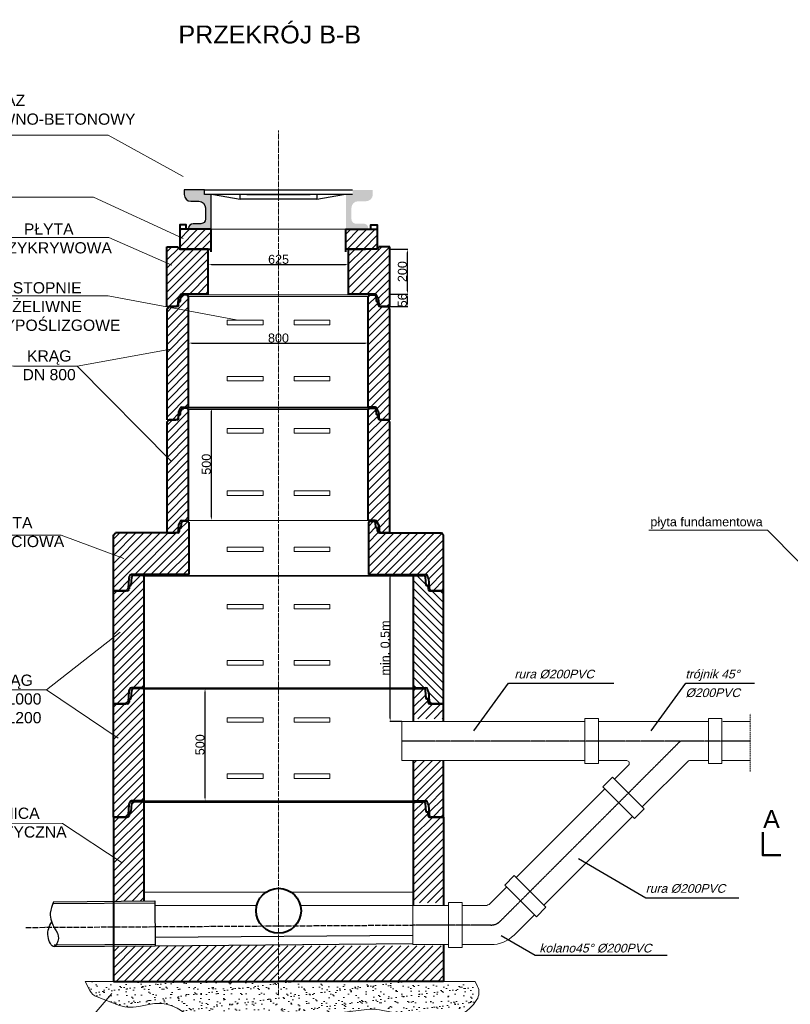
# Model space of a CAD drawing. Header units: millimetres. Extents: x 2899 to 19905, y -19 to 6657.
# Tile 4 of 6: x 5276 to 8707, y 2202 to 6586. Entities that reach past the tile are written whole.
import ezdxf

# ---------------------------------------------------------------- set-up
doc = ezdxf.new("R2010")
doc.units = ezdxf.units.MM
for name, pattern in [('ACAD_ISO04W100', [30.5, 24, -3, 0.5, -3]), ('CENTER1', [1.125, 0.75, -0.125, 0.125, -0.125]), ('HIDDEN', [9.525, 6.35, -3.175])]:
    doc.linetypes.add(name, pattern=pattern)
for name, color, linetype in [('kresk', 7, 'Continuous'), ('studnia', 3, 'Continuous'), ('sym', 7, 'ACAD_ISO04W100')]:
    doc.layers.add(name, color=color, linetype=linetype)
for name, color, linetype, lineweight in [('odnośniki', 7, 'Continuous', 15), ('opisy', 7, 'Continuous', 20), ('Osie', 222, 'ACAD_ISO04W100', 20), ('Przekrój', 1, 'Continuous', 40), ('Ramka', 4, 'Continuous', 13), ('Rysunek', 7, 'Continuous', 5), ('Stopnie', 22, 'Continuous', 13), ('Szrafowanie', 251, 'Continuous', 9), ('Widok', 8, 'Continuous', 20), ('Wymiarowanie', 84, 'Continuous', 13)]:
    doc.layers.add(name, color=color, linetype=linetype, lineweight=lineweight)
doc.styles.add('arial', font='arial.ttf')
doc.styles.add('GOST', font='arial.ttf', dxfattribs={"oblique": 15})
doc.styles.get("Standard").update_dxf_attribs({"font": 'arial.ttf'})
doc.dimstyles.new('ISO-25', dxfattribs={"dimtxt": 40, "dimasz": 14, "dimexe": 1.25, "dimexo": 0.625, "dimgap": 2, "dimtad": 1, "dimtxsty": 'arial', "dimcen": 2.5, "dimadec": 0, "dimazin": 0, "dimtfac": 1, "dimtmove": 0, "dimatfit": 3, "dimfxl": 0, "dimarcsym": 0})
doc.dimstyles.get("Standard").update_dxf_attribs({"dimtxt": 0.18, "dimasz": 0.18, "dimexe": 0.18, "dimexo": 0.0625, "dimgap": 0.09, "dimtad": 0, "dimtih": 1, "dimtoh": 1, "dimdec": 4, "dimzin": 0, "dimdsep": 46, "dimtxsty": 'Standard', "dimcen": 0.09, "dimadec": 0, "dimazin": 0, "dimtfac": 1, "dimtdec": 4, "dimtofl": 0, "dimtmove": 0, "dimatfit": 3, "dimfxl": 0, "dimtolj": 1, "dimtzin": 0, "dimarcsym": 0})
pattern_1 = [(45, (-116803.777, -7192.924), (-17.960512, 17.960512), [])]
pattern_2 = [(45, (-120020.768, -11756.494), (-17.960512, 17.960512), [])]

# ---------------------------------------------------------------- blocks, each defined once
blk = doc.blocks.new('*D12')
at = {"layer": 'Defpoints', "color": 0, "transparency": 16777216}
for p in [(6115.4, 5564.4), (6740.4, 5564.4), (6740.4, 5496.2)]:
    blk.add_point(p, dxfattribs=at)
at = {"layer": 'Wymiarowanie', "color": 0, "lineweight": -2, "transparency": 16777216}
for p, q in [((6115.4, 5563.8), (6115.4, 5494.9)), ((6740.4, 5563.8), (6740.4, 5494.9)), ((6129.4, 5496.2), (6726.4, 5496.2))]:
    blk.add_line(p, q, dxfattribs=at)
at = {"layer": 'Wymiarowanie', "color": 0, "transparency": 16777216}
for points in [[(6129.4, 5498.5), (6129.4, 5493.9), (6115.4, 5496.2)], [(6726.4, 5498.5), (6726.4, 5493.9), (6740.4, 5496.2)]]:
    blk.add_solid(points, dxfattribs=at)
at = {"layer": 'Wymiarowanie', "color": 0, "transparency": 16777216, "insert": (6428.4, 5518.6), "char_height": 40, "attachment_point": 5, "style": 'arial'}
blk.add_mtext('625', dxfattribs=at)
blk = doc.blocks.new('*D13')
at = {"layer": 'Defpoints', "color": 0, "transparency": 16777216}
for p in [(6923.3, 5364.4), (7002.1, 5364.4), (6923.3, 5308.4)]:
    blk.add_point(p, dxfattribs=at)
at = {"layer": 'Wymiarowanie', "color": 0, "lineweight": -2, "transparency": 16777216}
for p, q in [((6923.9, 5364.4), (7003.4, 5364.4)), ((7002.1, 5322.4), (7002.1, 5350.4)), ((6923.9, 5308.4), (7003.4, 5308.4))]:
    blk.add_line(p, q, dxfattribs=at)
at = {"layer": 'Wymiarowanie', "color": 0, "transparency": 16777216}
for points in [[(6999.8, 5350.4), (7004.5, 5350.4), (7002.1, 5364.4)], [(6999.8, 5322.4), (7004.5, 5322.4), (7002.1, 5308.4)]]:
    blk.add_solid(points, dxfattribs=at)
at = {"layer": 'Wymiarowanie', "color": 0, "transparency": 16777216, "insert": (6979.7, 5336.4), "char_height": 40, "attachment_point": 5, "rotation": 90, "style": 'arial'}
blk.add_mtext('56', dxfattribs=at)
blk = doc.blocks.new('*D14')
at = {"layer": 'Defpoints', "color": 0, "transparency": 16777216}
for p in [(6923.3, 5563.8), (7002.1, 5563.8), (6923.3, 5364.4)]:
    blk.add_point(p, dxfattribs=at)
at = {"layer": 'Wymiarowanie', "color": 0, "lineweight": -2, "transparency": 16777216}
for p, q in [((6923.9, 5563.8), (7003.4, 5563.8)), ((7002.1, 5378.4), (7002.1, 5549.8)), ((6923.9, 5364.4), (7003.4, 5364.4))]:
    blk.add_line(p, q, dxfattribs=at)
at = {"layer": 'Wymiarowanie', "color": 0, "transparency": 16777216}
for points in [[(6999.8, 5549.8), (7004.5, 5549.8), (7002.1, 5563.8)], [(6999.8, 5378.4), (7004.5, 5378.4), (7002.1, 5364.4)]]:
    blk.add_solid(points, dxfattribs=at)
at = {"layer": 'Wymiarowanie', "color": 0, "transparency": 16777216, "insert": (6979.7, 5464.1), "char_height": 40, "attachment_point": 5, "rotation": 90, "style": 'arial'}
blk.add_mtext('200', dxfattribs=at)
blk = doc.blocks.new('A$C60866527')
at = {"layer": 'Szrafowanie'}
h = blk.add_hatch(dxfattribs=at)
h.set_pattern_fill('ANSI31', color=256, scale=8, style=0)
h.set_pattern_definition([(45, (-119582.268, -10324.494), (-17.960512, 17.960512), [])])
h.paths.add_polyline_path([(135, 568.8), (133.4, 568.8), (130.2, 572), (89.1, 572, 0.391731), (81.2, 564.6), (78.4, 528.6, -0.391731), (76, 526.4), (71.8, 526.4, 0.394639), (70.2, 524.9), (69.3, 511.5, -0.394639), (61.3, 504), (0, 504), (0, 0), (55.3, 0, 0.339227), (63, 5.9), (64.6, 12), (67.8, 53.9, -0.202057), (70.2, 59.7, 0.142323), (71.5, 64, -0.414214), (79.5, 72), (135, 72)])
h = blk.add_hatch(dxfattribs=at)
h.set_pattern_fill('ANSI31', color=256, scale=8, style=0)
h.set_pattern_definition([(135, (121052.267, -10324.494), (17.960512, 17.960512), [])])
h.paths.add_polyline_path([(1335, 568.8), (1336.6, 568.8), (1339.8, 572), (1380.9, 572, -0.391731), (1388.8, 564.6), (1391.6, 528.6, 0.391731), (1394, 526.4), (1398.2, 526.4, -0.394639), (1399.8, 524.9), (1400.7, 511.5, 0.394639), (1408.7, 504), (1470, 504), (1470, 0), (1414.7, 0, -0.339227), (1407, 5.9), (1405.4, 12), (1402.2, 53.9, 0.202057), (1399.8, 59.7, -0.142323), (1398.5, 64, 0.414214), (1390.5, 72), (1335, 72)])
at = {"layer": 'Przekrój'}
for p, q in [((130.2, 572), (89.1, 572)), ((133.4, 568.8), (130.2, 572)), ((1336.6, 568.8), (1339.8, 572)), ((1339.8, 572), (1380.9, 572)), ((71.8, 526.4), (76, 526.4)), ((78.4, 528.6), (81.2, 564.6)), ((135, 568.8), (133.4, 568.8)), ((135, 568.8), (135, 72)), ((1335, 568.8), (1335, 72)), ((1335, 568.8), (1336.6, 568.8)), ((1391.6, 528.6), (1388.8, 564.6)), ((1398.2, 526.4), (1394, 526.4)), ((0, 0), (0, 504)), ((61.3, 504), (0, 504)), ((70.2, 524.9), (69.3, 511.5)), ((1399.8, 524.9), (1400.7, 511.5)), ((1408.7, 504), (1470, 504)), ((1470, 0), (1470, 504)), ((67.8, 53.9), (64.6, 12)), ((135, 72), (79.5, 72)), ((1335, 72), (1390.5, 72)), ((1402.2, 53.9), (1405.4, 12)), ((64.6, 12), (63, 5.9)), ((1405.4, 12), (1407, 5.9)), ((0, 0), (55.3, 0)), ((1470, 0), (1414.7, 0))]:
    blk.add_line(p, q, dxfattribs=at)
for centre, radius, start, end in [((89.1, 564), 8, 90, 175.5672), ((1380.9, 564), 8, 4.4328, 90), ((71.8, 524.8), 1.6, 90, 176.1445), ((76, 528.8), 2.4, 270, 355.5672), ((1394, 528.8), 2.4, 184.4328, 270), ((1398.2, 524.8), 1.6, 3.8555, 90), ((61.3, 512), 8, 270, 356.1445), ((1408.7, 512), 8, 183.8555, 270), ((75.8, 53.9), 8, 134.3071, 180), ((63.4, 64), 8.08, 327.4884, 359.8888), ((79.5, 64), 8, 90, 180), ((1390.5, 64), 8, 0, 90), ((1406.6, 64), 8.08, 180.1112, 212.5116), ((1394.2, 53.9), 8, 0, 45.6929), ((55.3, 8), 8, 270, 344.9533), ((1414.7, 8), 8, 195.0467, 270)]:
    blk.add_arc(centre, radius, start, end, dxfattribs=at)
at = {"layer": 'Widok'}
for p, q in [((130.2, 572), (1339.8, 572)), ((135, 568.8), (1335, 568.8)), ((135, 72), (1335, 72))]:
    blk.add_line(p, q, dxfattribs=at)
blk = doc.blocks.new('A$C73A06447')
at = {"layer": 'Szrafowanie'}
h = blk.add_hatch(dxfattribs=at)
h.set_pattern_fill('ANSI31', color=256, scale=8, style=0)
h.set_pattern_definition(pattern_2)
h.paths.add_polyline_path([(96, 549.6), (94.4, 549.6), (88, 556), (68.9, 556, 0.393329), (61, 548.6), (59.5, 527.9, -0.393329), (57.9, 526.4), (54.2, 526.4, 0.372738), (52.6, 525), (51.6, 511.4, -0.393329), (43.7, 504), (9.6, 504), (1.6, 496), (0, 496), (0, 0), (39.7, 0, 0.340366), (47.4, 6), (49, 12), (50.7, 34.8, -0.249557), (54.2, 41.4, 0.247018), (57.7, 48, -0.414214), (65.7, 56), (96, 56)])
h = blk.add_hatch(dxfattribs=at)
h.set_pattern_fill('ANSI31', color=256, scale=8, style=0)
h.set_pattern_definition(pattern_2)
h.paths.add_polyline_path([(992, 496), (990.4, 496), (982.4, 504), (952.3, 504), (948.3, 504, -0.393329), (940.4, 511.4), (939.4, 525, 0.372738), (937.8, 526.4), (934.1, 526.4, -0.393329), (932.5, 527.9), (931, 548.6, 0.393329), (923.1, 556), (904, 556), (897.6, 549.6), (896, 549.6), (896, 56), (926.3, 56, -0.414214), (934.3, 48, 0.247018), (937.8, 41.4, -0.249557), (941.3, 34.8), (943, 12), (944.6, 6, 0.340366), (952.3, 0), (992, 0)])
at = {"layer": 'Przekrój'}
for p, q in [((54.2, 526.4), (57.9, 526.4)), ((59.5, 527.9), (61, 548.6)), ((88, 556), (68.4, 556)), ((94.4, 549.6), (88, 556)), ((94.4, 549.6), (96, 549.6)), ((96, 56), (96, 549.6)), ((897.6, 549.6), (896, 549.6)), ((896, 56), (896, 549.6)), ((897.6, 549.6), (904, 556)), ((904, 556), (923.6, 556)), ((932.5, 527.9), (931, 548.6)), ((937.8, 526.4), (934.1, 526.4)), ((0, 0), (0, 496)), ((1.6, 496), (0, 496)), ((1.6, 496), (9.6, 504)), ((43.7, 504), (9.6, 504)), ((51.6, 511.4), (52.6, 524.8)), ((940.4, 511.4), (939.4, 524.8)), ((948.3, 504), (982.4, 504)), ((990.4, 496), (982.4, 504)), ((990.4, 496), (992, 496)), ((992, 0), (992, 496)), ((65.7, 56), (96, 56)), ((926.3, 56), (896, 56)), ((49, 12), (47.4, 6)), ((50.7, 35.9), (49, 12)), ((941.3, 35.9), (943, 12)), ((943, 12), (944.6, 6)), ((0, 0), (39.7, 0)), ((992, 0), (952.3, 0))]:
    blk.add_line(p, q, dxfattribs=at)
for centre, radius, start, end in [((54.2, 524.8), 1.6, 90, 180), ((57.9, 528), 1.6, 270, 355.8846), ((68.9, 548), 8, 90, 175.8846), ((923.1, 548), 8, 4.1154, 90), ((934.1, 528), 1.6, 184.1154, 270), ((937.8, 524.8), 1.6, 0, 90), ((43.7, 512), 8, 270, 355.8846), ((948.3, 512), 8, 184.1154, 270), ((49.7, 48), 8, 304.4987, 0), ((65.7, 48), 8, 90, 180), ((926.3, 48), 8, 0, 90), ((942.3, 48), 8, 180, 235.5013), ((39.7, 8), 8, 270, 345.1872), ((58.7, 34.8), 8, 123.9505, 171.8059), ((933.3, 34.8), 8, 8.1941, 56.0495), ((952.3, 8), 8, 194.8128, 270)]:
    blk.add_arc(centre, radius, start, end, dxfattribs=at)
at = {"layer": 'Widok'}
for p, q in [((88, 556), (904, 556)), ((96, 549.6), (896, 549.6)), ((96, 56), (896, 56))]:
    blk.add_line(p, q, dxfattribs=at)
blk = doc.blocks.new('*D18')
at = {"layer": 'Defpoints', "color": 0, "transparency": 16777216}
for p in [(6129.2, 4856.4), (6129.2, 4856.4), (6129.2, 4356.4)]:
    blk.add_point(p, dxfattribs=at)
at = {"layer": 'Wymiarowanie', "color": 0, "lineweight": -2, "transparency": 16777216}
for p, q in [((6128.6, 4856.4), (6128, 4856.4)), ((6129.2, 4370.4), (6129.2, 4842.4)), ((6128.6, 4356.4), (6128, 4356.4))]:
    blk.add_line(p, q, dxfattribs=at)
at = {"layer": 'Wymiarowanie', "color": 0, "transparency": 16777216}
for points in [[(6126.9, 4842.4), (6131.6, 4842.4), (6129.2, 4856.4)], [(6126.9, 4370.4), (6131.6, 4370.4), (6129.2, 4356.4)]]:
    blk.add_solid(points, dxfattribs=at)
at = {"layer": 'Wymiarowanie', "color": 0, "transparency": 16777216, "insert": (6106.8, 4606.4), "char_height": 40, "attachment_point": 5, "rotation": 90, "style": 'arial'}
blk.add_mtext('500', dxfattribs=at)
blk = doc.blocks.new('*D19')
at = {"layer": 'Defpoints', "color": 0, "transparency": 16777216}
for p in [(6101.1, 3607.4), (6101.1, 3607.4), (6101.1, 3107.4)]:
    blk.add_point(p, dxfattribs=at)
at = {"layer": 'Wymiarowanie', "color": 0, "lineweight": -2, "transparency": 16777216}
for p, q in [((6100.5, 3607.4), (6099.8, 3607.4)), ((6101.1, 3121.4), (6101.1, 3593.4)), ((6100.5, 3107.4), (6099.8, 3107.4))]:
    blk.add_line(p, q, dxfattribs=at)
at = {"layer": 'Wymiarowanie', "color": 0, "transparency": 16777216}
for points in [[(6098.8, 3593.4), (6103.4, 3593.4), (6101.1, 3607.4)], [(6098.8, 3121.4), (6103.4, 3121.4), (6101.1, 3107.4)]]:
    blk.add_solid(points, dxfattribs=at)
at = {"layer": 'Wymiarowanie', "color": 0, "transparency": 16777216, "insert": (6078.7, 3357.4), "char_height": 40, "attachment_point": 5, "rotation": 90, "style": 'arial'}
blk.add_mtext('500', dxfattribs=at)
blk = doc.blocks.new('*D20')
at = {"layer": 'Defpoints', "color": 0, "transparency": 16777216}
for p in [(6027.9, 5145.7), (6827.9, 5145.7), (6827.9, 5145.7)]:
    blk.add_point(p, dxfattribs=at)
at = {"layer": 'Wymiarowanie', "color": 0, "lineweight": -2, "transparency": 16777216}
for p, q in [((6027.9, 5146.3), (6027.9, 5147)), ((6041.9, 5145.7), (6813.9, 5145.7)), ((6827.9, 5146.3), (6827.9, 5147))]:
    blk.add_line(p, q, dxfattribs=at)
at = {"layer": 'Wymiarowanie', "color": 0, "transparency": 16777216}
for points in [[(6041.9, 5148), (6041.9, 5143.4), (6027.9, 5145.7)], [(6813.9, 5148), (6813.9, 5143.4), (6827.9, 5145.7)]]:
    blk.add_solid(points, dxfattribs=at)
at = {"layer": 'Wymiarowanie', "color": 0, "transparency": 16777216, "insert": (6427.9, 5168.2), "char_height": 40, "attachment_point": 5, "style": 'arial'}
blk.add_mtext('800', dxfattribs=at)
blk = doc.blocks.new('*D33')
at = {"layer": 'Defpoints', "color": 0, "transparency": 16777216}
for p in [(6925.3, 4115.4), (6977.4, 4115.4), (6977.4, 3461.1)]:
    blk.add_point(p, dxfattribs=at)
at = {"layer": 'Wymiarowanie', "color": 0, "lineweight": -2, "transparency": 16777216}
for p, q in [((6976.8, 4115.4), (6924.1, 4115.4)), ((6925.3, 3475.1), (6925.3, 4101.4)), ((6976.8, 3461.1), (6924.1, 3461.1))]:
    blk.add_line(p, q, dxfattribs=at)
at = {"layer": 'Wymiarowanie', "color": 0, "transparency": 16777216}
for points in [[(6923, 4101.4), (6927.6, 4101.4), (6925.3, 4115.4)], [(6923, 3475.1), (6927.6, 3475.1), (6925.3, 3461.1)]]:
    blk.add_solid(points, dxfattribs=at)
at = {"layer": 'Wymiarowanie', "color": 0, "transparency": 16777216, "insert": (6902.9, 3788.2), "char_height": 40, "attachment_point": 5, "rotation": 90, "style": 'arial'}
blk.add_mtext('min. 0.5m', dxfattribs=at)

msp = doc.modelspace()

# ---------------------------------------------------------------- hatches: boundary and pattern name
at = {"layer": 'kresk'}
h = msp.add_hatch(color=0, dxfattribs=at)
h.paths.add_polyline_path([(6127.911, 5807.544), (6097.911, 5807.544), (6097.911, 5827.544), (6007.946, 5827.544), (6007.946, 5807.544, 0.41421356), (6037.946, 5777.544), (6072.911, 5777.544, -0.41421356), (6102.911, 5747.544), (6102.911, 5697.544, -0.41421356), (6082.911, 5677.544), (6047.911, 5677.544, 0.41421356), (6027.911, 5657.544), (6027.911, 5652.544), (6127.911, 5652.544)])
h.paths.add_polyline_path([(6847.876, 5807.544), (6847.876, 5827.544), (6757.911, 5827.544), (6757.911, 5807.544), (6727.911, 5807.544), (6727.911, 5652.544), (6827.911, 5652.544), (6827.911, 5657.544, 0.41421356), (6807.911, 5677.544), (6772.911, 5677.544, -0.41421356), (6752.911, 5697.544), (6752.911, 5747.544, -0.41421356), (6782.911, 5777.544), (6817.876, 5777.544, 0.41421356)])
at = {"layer": 'Ramka'}
h = msp.add_hatch(dxfattribs=at)
h.set_pattern_fill('AR-SAND', color=0, style=0)
h.set_pattern_definition([(37.5, (-7167.4, -547.92), (-1.60003, 48.94132), [0, -38.608, 0, -43.18, 0, -41.275]), (7.5, (-7167.4, -547.92), (44.95233, 71.6825), [0, -20.828, 0, -34.798, 0, -13.335]), (327.5, (-7198.644, -547.92), (79.09924, 0.14372), [0, -12.7, 0, -45.72, 0, -59.69]), (317.5, (-7198.644, -547.92), (76.35565, 22.29293), [0, -6.35, 0, -29.972, 0, -34.29])])
h.paths.add_polyline_path([(7314.567, 2281.52), (7303.773, 2303.403), (5567.882, 2303.403), (5587.658, 2263.532, 0.18866992), (5620.023, 2234.133), (5707.662, 2200.699, 0.140014), (5806.167, 2192.184), (5857.942, 2202.248, -0.19761045), (5992.194, 2175.284), (6037.533, 2145.032, 0.19897365), (6172.711, 2118.251), (6381.983, 2160.07, -0.07226719), (6433.673, 2162.809), (6560.425, 2151.2, 0.05324318), (6598.647, 2151.775), (6821.164, 2178.931, -0.07899769), (6877.653, 2176.883), (7077.085, 2137.722, 0.05745496), (7118.187, 2134.463), (7163.735, 2136.089, 0.24596293), (7308.817, 2218.776), (7311.257, 2222.579, 0.26298443)])
at = {"layer": 'Szrafowanie'}
h = msp.add_hatch(dxfattribs=at)
h.set_pattern_fill('ANSI31', color=256, scale=8, style=0)
h.set_pattern_definition(pattern_1)
h.paths.add_polyline_path([(6127.911, 5652.544), (6027.911, 5652.544), (5988.461, 5652.544), (5988.461, 5564.403), (6115.411, 5564.403), (6127.911, 5564.403)])
h = msp.add_hatch(dxfattribs=at)
h.set_pattern_fill('ANSI31', color=256, scale=8, style=0)
h.set_pattern_definition(pattern_1)
h.paths.add_polyline_path([(6867.36, 5652.544), (6727.911, 5652.544), (6727.911, 5564.403), (6867.36, 5564.403)])
h = msp.add_hatch(dxfattribs=at)
h.set_pattern_fill('ANSI31', color=256, scale=8, style=0)
h.set_pattern_definition(pattern_1)
h.paths.add_polyline_path([(6115.411, 5564.403), (5988.461, 5564.403), (5986.361, 5564.403), (5980.335, 5574.403), (5931.286, 5574.403), (5931.286, 5308.403), (5970.978, 5308.403, 0.34036562), (5978.712, 5314.358), (5980.31, 5320.403), (5981.941, 5343.174, -0.24955747), (5985.474, 5349.81, 0.24701793), (5988.942, 5356.403, -0.41421356), (5996.942, 5364.403), (6115.411, 5364.403)])
h = msp.add_hatch(dxfattribs=at)
h.set_pattern_fill('ANSI31', color=256, scale=8, style=0)
h.set_pattern_definition(pattern_1)
h.paths.add_polyline_path([(6923.286, 5574.403), (6875.486, 5574.403), (6869.836, 5565.028), (6867.36, 5565.028), (6867.36, 5564.403), (6740.411, 5564.403), (6740.411, 5364.403), (6857.629, 5364.403, -0.41421356), (6865.629, 5356.403, 0.24701793), (6869.098, 5349.81, -0.24955747), (6872.63, 5343.174), (6874.261, 5320.403), (6875.86, 5314.358, 0.34036562), (6883.594, 5308.403), (6914.311, 5308.403), (6923.286, 5308.403)])
h = msp.add_hatch(dxfattribs=at)
h.set_pattern_fill('ANSI31', color=256, scale=8, style=0)
h.set_pattern_definition(pattern_1)
h.paths.add_polyline_path([(6028.411, 4349.203), (6026.811, 4349.203), (6023.611, 4352.403), (6004.552, 4352.403, 0.39332913), (5996.573, 4344.977), (5995.084, 4324.289, -0.39332913), (5993.488, 4322.803), (5989.811, 4322.803, 0.37273767), (5988.227, 4321.432), (5987.248, 4307.829, -0.39332913), (5979.269, 4300.403), (5703.011, 4300.403), (5695.011, 4292.403), (5693.411, 4292.403), (5693.411, 4043.403), (5748.682, 4043.403, 0.33922704), (5756.408, 4049.327), (5758.041, 4055.403), (5761.233, 4097.353, -0.2020571), (5763.645, 4103.078, 0.14232292), (5764.911, 4107.403, -0.41421356), (5772.911, 4115.403), (5828.411, 4115.403), (6028.411, 4115.403)])
h = msp.add_hatch(dxfattribs=at)
h.set_pattern_fill('ANSI31', color=256, scale=8, style=0)
h.set_pattern_definition(pattern_1)
h.paths.add_polyline_path([(7163.411, 4292.403), (7161.811, 4292.403), (7153.811, 4300.403), (6877.552, 4300.403, -0.39332913), (6869.573, 4307.829), (6868.594, 4321.432, 0.37273767), (6867.011, 4322.803), (6863.333, 4322.803, -0.39332913), (6861.737, 4324.289), (6860.248, 4344.977, 0.39332913), (6852.269, 4352.403), (6833.211, 4352.403), (6830.011, 4349.203), (6828.411, 4349.203), (6828.411, 4115.403), (7068.911, 4115.403), (7083.911, 4115.403, -0.41421356), (7091.911, 4107.403, 0.14232292), (7093.176, 4103.078, -0.2020571), (7095.588, 4097.353), (7098.78, 4055.403), (7100.414, 4049.327, 0.33922704), (7108.139, 4043.403), (7163.411, 4043.403)])
h = msp.add_hatch(dxfattribs=at)
h.set_pattern_fill('ANSI31', color=256, scale=8, style=0)
h.set_pattern_definition([(45, (-113888.857, -7289.09), (-17.960512, 17.960512), [])])
h.paths.add_polyline_path([(5828.411, 3604.203), (5826.811, 3604.203), (5823.611, 3607.403), (5782.547, 3607.403, 0.39173057), (5774.571, 3600.022), (5771.78, 3564.018, -0.39173057), (5769.387, 3561.803), (5765.206, 3561.803, 0.39463923), (5763.61, 3560.311), (5762.704, 3546.865, -0.39463923), (5754.722, 3539.403), (5693.411, 3539.403), (5693.411, 3035.403), (5748.682, 3035.403, 0.33922704), (5756.408, 3041.327), (5758.041, 3047.403), (5761.233, 3089.353, -0.2020571), (5763.645, 3095.078, 0.14232292), (5764.911, 3099.403, -0.41421356), (5772.911, 3107.403), (5828.411, 3107.403)])
h = msp.add_hatch(dxfattribs=at)
h.set_pattern_fill('ANSI31', color=256, scale=8, style=0)
h.set_pattern_definition(pattern_1)
edge = h.paths.add_edge_path()
edge.add_line((7028.411, 3472.621), (7163.411, 3472.621))
edge.add_line((7163.411, 3472.621), (7163.411, 3539.403))
edge.add_line((7163.411, 3539.403), (7102.099, 3539.403))
edge.add_arc((7102.099, 3547.403), 8, 183.855453, 270, ccw=False)
edge.add_line((7094.117, 3546.865), (7093.211, 3560.311))
edge.add_arc((7091.615, 3560.203), 1.6, 3.855453, 90)
edge.add_line((7091.615, 3561.803), (7087.434, 3561.803))
edge.add_arc((7087.434, 3564.203), 2.4, 184.432812, 270, ccw=False)
edge.add_line((7085.041, 3564.018), (7082.25, 3600.022))
edge.add_arc((7074.274, 3599.403), 8, 4.432812, 90)
edge.add_line((7074.274, 3607.403), (7033.211, 3607.403))
edge.add_line((7033.211, 3607.403), (7030.011, 3604.203))
edge.add_line((7030.011, 3604.203), (7028.411, 3604.203))
edge.add_line((7028.411, 3604.203), (7028.411, 3472.621))
h = msp.add_hatch(dxfattribs=at)
h.set_pattern_fill('ANSI31', color=256, scale=8, style=0)
h.set_pattern_definition(pattern_1)
h.paths.add_polyline_path([(7095.496, 3090.563), (7095.588, 3089.353, 0.03798595)], flags=16)
h.paths.add_polyline_path([(7091.911, 3099.403, 0.00048734), (7091.911, 3099.419, 0.00048266)], flags=16)
edge = h.paths.add_edge_path()
edge.add_line((7163.411, 3286.621), (7028.411, 3286.621))
edge.add_line((7028.411, 3286.621), (7028.411, 3107.403))
edge.add_line((7028.411, 3107.403), (7083.911, 3107.403))
edge.add_arc((7083.911, 3099.403), 8, 0, 90, ccw=False)
edge.add_arc((7099.988, 3099.419), 8.078, 180.111153, 212.511567)
edge.add_arc((7087.588, 3089.353), 8, 360, 45.692869, ccw=False)
edge.add_line((7095.588, 3089.353), (7098.78, 3047.403))
edge.add_line((7098.78, 3047.403), (7100.414, 3041.327))
edge.add_arc((7108.139, 3043.403), 8, 195.046697, 270)
edge.add_line((7108.139, 3035.403), (7163.411, 3035.403))
edge.add_line((7163.411, 3035.403), (7163.411, 3286.621))
h = msp.add_hatch(dxfattribs=at)
h.set_pattern_fill('ANSI31', color=256, scale=8, style=0)
h.set_pattern_definition([(45, (-113888.857, -7192.924), (-17.960512, 17.960512), [])])
edge = h.paths.add_edge_path()
edge.add_line((6406.083, 2464.57), (5878.633, 2462.072))
edge.add_line((5878.633, 2462.072), (5693.411, 2460.528))
edge.add_line((5693.411, 2460.528), (5693.411, 2303.403))
edge.add_line((5693.411, 2303.403), (6428.411, 2303.403))
edge.add_line((6428.411, 2303.403), (6428.411, 2462.072))
edge.add_arc((6428.309, 2562.18), 100.109, 257.1721, 270.057938, ccw=False)
edge = h.paths.add_edge_path()
edge.add_line((5828.411, 2661.66), (5828.411, 3100.203))
edge.add_line((5828.411, 3100.203), (5826.811, 3100.203))
edge.add_line((5826.811, 3100.203), (5823.611, 3103.403))
edge.add_line((5823.611, 3103.403), (5782.547, 3103.403))
edge.add_arc((5782.547, 3095.403), 8, 90, 175.567188)
edge.add_line((5774.571, 3096.022), (5771.78, 3060.018))
edge.add_arc((5769.387, 3060.203), 2.4, 270, 355.567188, ccw=False)
edge.add_line((5769.387, 3057.803), (5765.206, 3057.803))
edge.add_arc((5765.206, 3056.203), 1.6, 90, 176.144547)
edge.add_line((5763.61, 3056.311), (5762.704, 3042.865))
edge.add_arc((5754.722, 3043.403), 8, 270, 356.144547, ccw=False)
edge.add_line((5754.722, 3035.403), (5693.411, 3035.403))
edge.add_line((5693.411, 3035.403), (5693.411, 2660.535))
edge.add_line((5693.411, 2660.535), (5828.411, 2661.66))
h = msp.add_hatch(dxfattribs=at)
h.set_pattern_fill('ANSI31', color=256, scale=8, style=0)
h.set_pattern_definition(pattern_1)
h.paths.add_polyline_path([(7095.496, 3090.563), (7095.588, 3089.353, 0.03798595)], flags=16)
h.paths.add_polyline_path([(7091.911, 3099.403, 0.00048734), (7091.911, 3099.419, 0.00048266)], flags=16)
h.paths.add_polyline_path([(7030.011, 3100.203), (7028.411, 3100.203), (7028.411, 2653.277), (7163.411, 2653.277), (7163.411, 3035.403), (7103.353, 3035.403), (7096.636, 3037.559), (7093.94, 3045.492), (7093.094, 3058.044), (7089.524, 3057.803), (7085.804, 3058.442), (7084.919, 3061.597), (7082.25, 3096.022), (7081.509, 3098.818), (7079.708, 3101.275), (7077.677, 3102.643), (7074.274, 3103.403), (7033.211, 3103.403)])
h = msp.add_hatch(dxfattribs=at)
h.set_pattern_fill('ANSI31', color=256, scale=8, style=0)
h.set_pattern_definition(pattern_1)
h.paths.add_polyline_path([(7163.411, 2462.072), (6428.411, 2462.072), (6428.411, 2303.403), (7163.411, 2303.403)])

# ---------------------------------------------------------------- linework, layer by layer
at = {"color": 4, "linetype": 'CENTER1'}
for p, q in [((8528.93, 3373.867), (6977.4, 3373.849)), ((7415.086, 2571.617), (8217.337, 3373.867)), ((7373.733, 2554.488), (7025.638, 2554.488))]:
    msp.add_line(p, q, dxfattribs=at)
msp.add_arc((7373.733, 2612.97), 58.482, 270, 315, dxfattribs=at)
at = {"layer": 'odnośniki'}
for points in [[(4785.693, 5892.793), (5124.289, 6071.151), (5670.084, 6071.151), (6004.313, 5887.358)], [(4785.693, 5617.651), (5191.108, 5796.009), (5604.882, 5796.009), (6004.313, 5612.216)], [(4772.452, 5518.405), (5096.22, 5615.381), (5672.778, 5615.381), (5953.058, 5492.256)], [(4663.407, 5227.407), (5092.942, 5356.895), (5669.5, 5356.895), (6239.275, 5248.861)], [(4745.582, 5137.723), (5248.478, 5042.61), (5532.138, 5042.61), (5948.141, 5119.488)], [(5532.138, 5042.61), (5951.968, 4618.998)], [(8076.463, 4312.513), (8606.085, 4312.513), (8878.998, 4037.405)], [(4779.671, 4175.784), (4953.902, 4290.718), (5460.223, 4290.718), (5740.144, 4186.171)], [(4800.438, 3843.179), (5054.183, 3602.474), (5395.604, 3602.474), (5723.712, 3859.216)], [(5395.604, 3602.474), (5714.021, 3386.249)], [(4741.821, 2624.411), (4913.358, 3007.618), (5466.631, 3007.254), (5732.285, 2831.436)], [(4737.145, 2178.547), (4977.258, 1903.712), (5389.89, 1903.441), (5686.546, 2249.419)]]:
    msp.add_lwpolyline(points, dxfattribs=at)
at = {"layer": 'Osie'}
msp.add_line((6428.411, 2241.669), (6428.411, 6092.732), dxfattribs=at)
at = {"layer": 'Przekrój'}
for p, q in [((5931.286, 5308.403), (5931.286, 5574.403)), ((5931.286, 5574.403), (5980.335, 5574.403)), ((5986.361, 5564.403), (5980.335, 5574.403)), ((6869.46, 5564.403), (6875.486, 5574.403)), ((6923.286, 5574.403), (6875.486, 5574.403)), ((6923.286, 5308.403), (6923.286, 5574.403)), ((6115.411, 5564.403), (5986.361, 5564.403)), ((6115.411, 5364.403), (6115.411, 5564.403)), ((6740.411, 5565.028), (6869.46, 5565.028)), ((6740.411, 5364.403), (6740.411, 5564.403)), ((6740.411, 5564.403), (6814.786, 5564.403)), ((6115.411, 5364.403), (5996.942, 5364.403)), ((6857.629, 5364.403), (6740.411, 5364.403)), ((5931.286, 5308.403), (5970.978, 5308.403)), ((5980.31, 5320.403), (5978.712, 5314.358)), ((5982.023, 5344.314), (5980.31, 5320.403)), ((6872.548, 5344.314), (6874.261, 5320.403)), ((6874.261, 5320.403), (6875.86, 5314.358)), ((6923.286, 5308.403), (6883.594, 5308.403)), ((5995.084, 4324.289), (5996.573, 4344.977)), ((5997.567, 4356.403), (6027.911, 4356.403)), ((6023.611, 4352.403), (6004.055, 4352.403)), ((6026.811, 4349.203), (6023.611, 4352.403)), ((6028.411, 4349.203), (6026.811, 4349.203)), ((6028.411, 4349.203), (6028.411, 4115.403)), ((6828.411, 4349.203), (6830.011, 4349.203)), ((6828.411, 4349.203), (6828.411, 4115.403)), ((6859.254, 4356.403), (6828.911, 4356.403)), ((6830.011, 4349.203), (6833.211, 4352.403)), ((6833.211, 4352.403), (6852.766, 4352.403)), ((6861.737, 4324.289), (6860.248, 4344.977)), ((5695.011, 4292.403), (5703.011, 4300.403)), ((5979.269, 4300.403), (5703.011, 4300.403)), ((5931.911, 4300.403), (5971.603, 4300.403)), ((5980.935, 4312.403), (5979.337, 4306.358)), ((5982.648, 4336.314), (5980.935, 4312.403)), ((5987.248, 4307.829), (5988.211, 4321.203)), ((5989.811, 4322.803), (5993.488, 4322.803)), ((6867.011, 4322.803), (6863.333, 4322.803)), ((6869.573, 4307.829), (6868.611, 4321.203)), ((6874.173, 4336.314), (6875.886, 4312.403)), ((6875.886, 4312.403), (6877.485, 4306.358)), ((6877.552, 4300.403), (7153.811, 4300.403)), ((6924.911, 4300.403), (6885.219, 4300.403)), ((7161.811, 4292.403), (7153.811, 4300.403)), ((5693.411, 4043.403), (5693.411, 4292.403)), ((5695.011, 4292.403), (5693.411, 4292.403)), ((7161.811, 4292.403), (7163.411, 4292.403)), ((7163.411, 4043.403), (7163.411, 4292.403)), ((5761.233, 4097.353), (5758.041, 4055.403)), ((5828.411, 4115.403), (5772.911, 4115.403)), ((6028.411, 4115.403), (5787.911, 4115.403)), ((6828.411, 4115.403), (7068.911, 4115.403)), ((7028.411, 4115.403), (7083.911, 4115.403)), ((7095.588, 4097.353), (7098.78, 4055.403)), ((5693.411, 4043.403), (5748.682, 4043.403)), ((5758.041, 4055.403), (5756.408, 4049.327)), ((7098.78, 4055.403), (7100.414, 4049.327)), ((7163.411, 4043.403), (7108.139, 4043.403)), ((5771.78, 3564.018), (5774.571, 3600.022)), ((5823.611, 3607.403), (5782.547, 3607.403)), ((5826.811, 3604.203), (5823.611, 3607.403)), ((5828.411, 3604.203), (5826.811, 3604.203)), ((5828.411, 3604.203), (5828.411, 3107.403)), ((7028.411, 3604.203), (7028.411, 3461.077)), ((7028.411, 3604.203), (7030.011, 3604.203)), ((7030.011, 3604.203), (7033.211, 3607.403)), ((7033.211, 3607.403), (7074.274, 3607.403)), ((7085.041, 3564.018), (7082.25, 3600.022)), ((5763.61, 3560.311), (5762.704, 3546.865)), ((5765.206, 3561.803), (5769.387, 3561.803)), ((7091.615, 3561.803), (7087.434, 3561.803)), ((7093.211, 3560.311), (7094.117, 3546.865)), ((5693.411, 3035.403), (5693.411, 3539.403)), ((5754.722, 3539.403), (5693.411, 3539.403)), ((7102.099, 3539.403), (7163.411, 3539.403)), ((7163.411, 3461.077), (7163.411, 3539.403)), ((7028.411, 3286.621), (7028.411, 3107.403)), ((7163.411, 3035.403), (7163.411, 3286.621)), ((5761.233, 3089.353), (5758.041, 3047.403)), ((5771.78, 3060.018), (5774.571, 3096.022)), ((5828.411, 3107.403), (5772.911, 3107.403)), ((5823.611, 3103.403), (5782.547, 3103.403)), ((5826.811, 3100.203), (5823.611, 3103.403)), ((5828.411, 3100.203), (5826.811, 3100.203)), ((5828.411, 3100.203), (5828.411, 2661.66)), ((7028.411, 3107.403), (7083.911, 3107.403)), ((7028.411, 3100.203), (7030.011, 3100.203)), ((7028.411, 3100.203), (7028.411, 2641.698)), ((7030.011, 3100.203), (7033.211, 3103.403)), ((7033.211, 3103.403), (7074.274, 3103.403)), ((7085.041, 3060.018), (7082.25, 3096.022)), ((7095.588, 3089.353), (7098.78, 3047.403)), ((5693.411, 3035.403), (5693.411, 2303.403)), ((5754.722, 3035.403), (5693.411, 3035.403)), ((5693.411, 3035.403), (5748.682, 3035.403)), ((5758.041, 3047.403), (5756.408, 3041.327)), ((5763.61, 3056.311), (5762.704, 3042.865)), ((5765.206, 3057.803), (5769.387, 3057.803)), ((7091.615, 3057.803), (7087.434, 3057.803)), ((7093.211, 3056.311), (7094.117, 3042.865)), ((7098.78, 3047.403), (7100.414, 3041.327)), ((7102.099, 3035.403), (7163.411, 3035.403)), ((7163.411, 3035.403), (7108.139, 3035.403)), ((7163.411, 3035.403), (7163.411, 2641.698)), ((7163.411, 2467.277), (7163.411, 2303.403)), ((5693.411, 2303.403), (6428.411, 2303.403)), ((7163.411, 2303.403), (6428.411, 2303.403))]:
    msp.add_line(p, q, dxfattribs=at)
for points in [[(6016.244, 5652.544), (6016.244, 5672.544), (5988.461, 5672.544), (5988.461, 5652.544)], [(6839.577, 5652.544), (6839.577, 5672.544), (6867.36, 5672.544), (6867.36, 5652.544)], [(6127.911, 5552.544), (6127.911, 5652.544), (5988.461, 5652.544), (5988.461, 5564.403)], [(6727.911, 5552.544), (6727.911, 5652.544), (6867.36, 5652.544), (6867.36, 5564.403)], [(5988.461, 5564.403), (6127.911, 5564.403)], [(6867.36, 5564.403), (6727.911, 5564.403)]]:
    msp.add_lwpolyline(points, dxfattribs=at)
msp.add_circle((6428.411, 2618.137), 100, dxfattribs=at)
for centre, radius, start, end in [((5989.941, 5343.174), 8, 123.95049, 171.805941), ((5980.942, 5356.403), 8, 304.498714, 0), ((5996.942, 5356.403), 8, 90, 180), ((6857.629, 5356.403), 8, 0, 90), ((6873.629, 5356.403), 8, 180, 235.501286), ((6864.63, 5343.174), 8, 8.194059, 56.04951), ((5970.978, 5316.403), 8, 270, 345.187236), ((6883.594, 5316.403), 8, 194.812764, 270), ((5990.566, 4335.174), 8, 123.95049, 171.805941), ((5981.567, 4348.403), 8, 304.498714, 0), ((5997.567, 4348.403), 8, 90, 180), ((6004.552, 4344.403), 8, 90, 175.884639), ((6852.269, 4344.403), 8, 4.115361, 90), ((6859.254, 4348.403), 8, 0, 90), ((6875.254, 4348.403), 8, 180, 235.501286), ((6866.255, 4335.174), 8, 8.194059, 56.04951), ((5971.603, 4308.403), 8, 270, 345.187236), ((5979.269, 4308.403), 8, 270, 355.884639), ((5989.811, 4321.203), 1.6, 90, 180), ((5993.488, 4324.403), 1.6, 270, 355.884639), ((6863.333, 4324.403), 1.6, 184.115361, 270), ((6867.011, 4321.203), 1.6, 0, 90), ((6877.552, 4308.403), 8, 184.115361, 270), ((6885.219, 4308.403), 8, 194.812764, 270), ((5769.233, 4097.353), 8, 134.307131, 180), ((5756.833, 4107.419), 8.078, 327.488433, 359.888847), ((5772.911, 4107.403), 8, 90, 180), ((7083.911, 4107.403), 8, 0, 90), ((7099.988, 4107.419), 8.078, 180.111153, 212.511567), ((7087.588, 4097.353), 8, 0, 45.692869), ((5748.682, 4051.403), 8, 270, 344.953303), ((7108.139, 4051.403), 8, 195.046697, 270), ((5782.547, 3599.403), 8, 90, 175.567188), ((7074.274, 3599.403), 8, 4.432812, 90), ((5765.206, 3560.203), 1.6, 90, 176.144547), ((5769.387, 3564.203), 2.4, 270, 355.567188), ((7087.434, 3564.203), 2.4, 184.432812, 270), ((7091.615, 3560.203), 1.6, 3.855453, 90), ((5754.722, 3547.403), 8, 270, 356.144547), ((7102.099, 3547.403), 8, 183.855453, 270), ((5769.233, 3089.353), 8, 134.307131, 180), ((5756.833, 3099.419), 8.078, 327.488433, 359.888847), ((5772.911, 3099.403), 8, 90, 180), ((5782.547, 3095.403), 8, 90, 175.567188), ((7074.274, 3095.403), 8, 4.432812, 90), ((7083.911, 3099.403), 8, 0, 90), ((7099.988, 3099.419), 8.078, 180.111153, 212.511567), ((7087.588, 3089.353), 8, 0, 45.692869), ((5748.682, 3043.403), 8, 270, 344.953303), ((5754.722, 3043.403), 8, 270, 356.144547), ((5765.206, 3056.203), 1.6, 90, 176.144547), ((5769.387, 3060.203), 2.4, 270, 355.567188), ((7087.434, 3060.203), 2.4, 184.432812, 270), ((7091.615, 3056.203), 1.6, 3.855453, 90), ((7102.099, 3043.403), 8, 183.855453, 270), ((7108.139, 3043.403), 8, 195.046697, 270)]:
    msp.add_arc(centre, radius, start, end, dxfattribs=at)
at = {"layer": 'Ramka', "color": 0}
msp.add_lwpolyline([(5567.882, 2303.403), (5587.658, 2263.532, 0.18866992), (5620.023, 2234.133), (5707.662, 2200.699, 0.140014), (5806.167, 2192.184), (5857.942, 2202.248, -0.19761045), (5992.194, 2175.284), (6037.533, 2145.032, 0.19897365), (6172.711, 2118.251), (6381.983, 2160.07, -0.07226719), (6433.673, 2162.809), (6560.425, 2151.2, 0.05324318), (6598.647, 2151.775), (6821.164, 2178.931, -0.07899769), (6877.653, 2176.883), (7077.085, 2137.722, 0.05745496), (7118.187, 2134.463), (7163.735, 2136.089, 0.24596293), (7308.817, 2218.776), (7311.257, 2222.579, 0.26298443), (7314.567, 2281.52), (7303.773, 2303.403)], format="xyb", dxfattribs=at)
for points in [[(5567.882, 2303.403), (5693.411, 2303.403)], [(7303.773, 2303.403), (7163.411, 2303.403)]]:
    msp.add_lwpolyline(points, dxfattribs=at)
at = {"layer": 'Rysunek', "linetype": 'HIDDEN'}
msp.add_line((8528.93, 3237.707), (8528.93, 3495.48), dxfattribs=at)
at = {"layer": 'Rysunek'}
for p, q in [((7792.165, 3461.077), (6977.4, 3461.077)), ((8342.54, 3461.077), (7856.482, 3461.077)), ((8528.93, 3461.077), (8406.857, 3461.077)), ((6977.4, 3286.621), (7792.165, 3286.657)), ((7852.287, 3286.657), (7978.555, 3286.657)), ((7923.821, 3203.685), (7986.825, 3266.69)), ((8047.155, 3080.351), (8250.035, 3283.231)), ((8258.305, 3286.657), (8342.54, 3286.657)), ((8402.662, 3286.657), (8528.93, 3286.657)), ((7578.5, 2858.364), (7881.308, 3161.173)), ((7701.834, 2735.03), (8004.642, 3037.839)), ((7486.53, 2766.395), (7578.5, 2858.364)), ((7370.398, 2650.262), (7444.018, 2723.882)), ((7609.864, 2643.061), (7701.834, 2735.03)), ((7025.638, 2641.698), (7185.486, 2641.698)), ((7245.608, 2641.698), (7349.722, 2641.698)), ((7476.753, 2509.95), (7567.352, 2600.548)), ((7025.638, 2467.277), (7185.486, 2467.277)), ((7245.608, 2467.277), (7373.733, 2467.277))]:
    msp.add_line(p, q, dxfattribs=at)
for points in [[(7792.165, 3473.606), (7852.287, 3473.606), (7852.287, 3274.128), (7792.165, 3274.128)], [(8342.54, 3473.606), (8402.662, 3473.606), (8402.662, 3274.128), (8342.54, 3274.128)], [(7914.962, 3212.544), (7872.449, 3170.032), (8013.502, 3028.98), (8056.014, 3071.492)], [(7477.671, 2775.254), (7435.159, 2732.741), (7576.211, 2591.689), (7618.723, 2634.201)], [(7185.486, 2654.227), (7245.608, 2654.227), (7245.608, 2454.749), (7185.486, 2454.749)]]:
    msp.add_lwpolyline(points, close=True, dxfattribs=at)
for points in [[(6977.4, 3286.621), (6977.4, 3461.077)], [(7025.638, 2641.698), (7025.638, 2467.277)]]:
    msp.add_lwpolyline(points, dxfattribs=at)
for centre, radius, start, end in [((7978.555, 3274.96), 11.696, 315, 90), ((8258.305, 3274.96), 11.696, 90, 135), ((7349.722, 2670.939), 29.241, 270, 315), ((7373.733, 2612.97), 145.692, 270, 315)]:
    msp.add_arc(centre, radius, start, end, dxfattribs=at)
at = {"layer": 'Stopnie'}
for points in [[(6359.6, 5247.407), (6359.6, 5227.407), (6199.6, 5227.407), (6199.6, 5247.407)], [(6657.221, 5247.407), (6657.221, 5227.407), (6497.221, 5227.407), (6497.221, 5247.407)], [(6199.6, 4997.407), (6199.6, 4977.407), (6359.6, 4977.407), (6359.6, 4997.407)], [(6657.221, 4997.407), (6657.221, 4977.407), (6497.221, 4977.407), (6497.221, 4997.407)], [(6359.6, 4765.403), (6359.6, 4745.403), (6199.6, 4745.403), (6199.6, 4765.403)], [(6497.221, 4765.403), (6497.221, 4745.403), (6657.221, 4745.403), (6657.221, 4765.403)], [(6199.6, 4487.407), (6199.6, 4467.407), (6359.6, 4467.407), (6359.6, 4487.407)], [(6657.221, 4487.407), (6657.221, 4467.407), (6497.221, 4467.407), (6497.221, 4487.407)], [(6359.6, 4237.403), (6359.6, 4217.403), (6199.6, 4217.403), (6199.6, 4237.403)], [(6497.221, 4237.403), (6497.221, 4217.403), (6657.221, 4217.403), (6657.221, 4237.403)], [(6199.6, 3982.407), (6199.6, 3962.407), (6359.6, 3962.407), (6359.6, 3982.407)], [(6657.221, 3982.407), (6657.221, 3962.407), (6497.221, 3962.407), (6497.221, 3982.407)], [(6359.6, 3732.403), (6359.6, 3712.403), (6199.6, 3712.403), (6199.6, 3732.403)], [(6497.221, 3732.403), (6497.221, 3712.403), (6657.221, 3712.403), (6657.221, 3732.403)], [(6199.6, 3477.407), (6199.6, 3457.407), (6359.6, 3457.407), (6359.6, 3477.407)], [(6657.221, 3477.407), (6657.221, 3457.407), (6497.221, 3457.407), (6497.221, 3477.407)], [(6359.6, 3227.407), (6359.6, 3207.407), (6199.6, 3207.407), (6199.6, 3227.407)], [(6497.221, 3227.407), (6497.221, 3207.407), (6657.221, 3207.407), (6657.221, 3227.407)]]:
    msp.add_lwpolyline(points, close=True, dxfattribs=at)
at = {"layer": 'studnia', "color": 0}
for p, q in [((6097.911, 5827.544), (6757.911, 5827.544)), ((6757.911, 5807.544), (6097.911, 5807.544)), ((6138.629, 5807.544), (6257.259, 5786.713)), ((6257.259, 5786.713), (6257.259, 5807.544)), ((6287.259, 5807.544), (6568.562, 5807.544)), ((6598.562, 5786.713), (6717.192, 5807.544)), ((6598.562, 5807.544), (6598.562, 5786.713)), ((6598.562, 5786.713), (6257.259, 5786.713)), ((5426.983, 2658.315), (5876.967, 2662.065)), ((5427.049, 2650.315), (5877.034, 2654.065)), ((5876.967, 2662.065), (5878.633, 2462.072)), ((7025.638, 2508.234), (5878.328, 2498.673)), ((5428.582, 2466.321), (5878.567, 2470.071)), ((5428.649, 2458.322), (5878.633, 2462.072)), ((5878.633, 2462.072), (7025.638, 2471.63))]:
    msp.add_line(p, q, dxfattribs=at)
msp.add_lwpolyline([(6127.911, 5807.544), (6097.911, 5807.544), (6097.911, 5827.544), (6007.946, 5827.544), (6007.946, 5807.544, 0.41421356), (6037.946, 5777.544), (6072.911, 5777.544, -0.41421356), (6102.911, 5747.544), (6102.911, 5697.544, -0.41421356), (6082.911, 5677.544), (6047.911, 5677.544, 0.41421356), (6027.911, 5657.544), (6027.911, 5652.544), (6127.911, 5652.544)], format="xyb", close=True, dxfattribs=at)
msp.add_spline([(5426.983, 2658.315), (5412.102, 2607.778), (5432.036, 2538.294), (5448.366, 2494.899), (5428.649, 2458.322), (5402.327, 2503.221), (5417.585, 2569.063)], degree=3, dxfattribs=at)
at = {"layer": 'sym', "color": 0}
msp.add_line((5302.961, 2543.88), (7025.638, 2554.488), dxfattribs=at)
at = {"layer": 'Widok'}
for p, q in [((5823.611, 3607.403), (7033.211, 3607.403)), ((5828.411, 3604.203), (7028.411, 3604.203)), ((5823.611, 3103.403), (7033.211, 3103.403)), ((5828.411, 3107.403), (7028.411, 3107.403)), ((5828.411, 3100.203), (7028.411, 3100.203))]:
    msp.add_line(p, q, dxfattribs=at)
for points in [[(6127.911, 5652.544), (6727.911, 5652.544)], [(5828.411, 2700.416), (6371.576, 2700.416)], [(6485.245, 2700.416), (7028.411, 2700.416)], [(5877.142, 2641.028), (6331.066, 2641.028)], [(6525.755, 2641.028), (7025.638, 2641.028)]]:
    msp.add_lwpolyline(points, dxfattribs=at)
at = {"layer": 'Wymiarowanie', "lineweight": 50}
msp.add_lwpolyline([(8665.235, 2865.224), (8584.145, 2865.224), (8584.145, 2967.473)], dxfattribs=at)

# ---------------------------------------------------------------- block references
at = {"layer": 'Szrafowanie'}
for name, p in [('A$C73A06447', (5931.911, 4804.403)), ('A$C73A06447', (5931.911, 4300.403)), ('A$C60866527', (5693.411, 3539.403))]:
    msp.add_blockref(name, p, dxfattribs=at)

# ---------------------------------------------------------------- texts
at = {"color": 1, "linetype": 'Continuous', "style": 'GOST', "oblique": 15}
for s, p in [('rura %%c200PVC', (7478.303, 3652.733)), ('trójnik 45%%d', (8239.757, 3652.733)), ('%%c200PVC', (8239.757, 3569.673)), ('rura %%c200PVC', (8062.801, 2698.156)), ('kolano45%%d %%c200PVC', (7589.291, 2432.353))]:
    msp.add_text(s, height=38.7402, dxfattribs=at).set_placement(p)
at = {"layer": 'opisy', "color": 0, "style": 'arial'}
msp.add_text('płyta fundamentowa', height=40, dxfattribs=at).set_placement((8083.784, 4330.109))
at = {"layer": 'Wymiarowanie', "attachment_point": 1, "style": 'arial'}
for s, insert, char_height, width in [('PRZEKRÓJ B-B', (5982.562, 6560.016), 80, 2751.93811), ('\\pi59.665;WŁAZ ŻELiWNO-BETONOWY', (5046.455, 6251.525), 50, 790.66011), ('\\pi213.01;PŁYTA \\P\\pi42.304;PRZYKRYWOWA', (5081.5, 5678.377), 50, 641.97546), ('\\pi171.12;STOPNIE \\P\\pi168.33;ŻELIWNE\\P\\pi-5.0866;ANTYPOŚLIZGOWE', (5073.664, 5417.092), 50, 641.97546), ('\\pi226.8;KRĄG\\P\\pi206.94;DN 800', (5081.5, 5113.852), 50, 641.97546), ('\\pi213.01;PŁYTA \\P\\pi71.397;PRZEJŚCIOWA', (4898.495, 4370.797), 50, 641.97546), ('\\pi226.8;KRĄG\\P\\pi187.51;DN 1000\\PDN 1200', (4909.468, 3669.729), 50, 641.97546), ('\\pxqc;DENNICA\\PMONOLITYCZNA', (4886.259, 3077.348), 50, 641.97546), ('\\pxqc;A', (8302.085, 3066.245), 80, 641.97546)]:
    msp.add_mtext(s, dxfattribs=dict(at, insert=insert, char_height=char_height, width=width))

# ---------------------------------------------------------------- dimensions: what is measured, and where the dimension line sits
at = {"layer": 'Wymiarowanie'}
dim = msp.add_linear_dim(base=(6740.411, 5496.189), p1=(6115.411, 5564.403), p2=(6740.411, 5564.403), dimstyle='ISO-25', dxfattribs=at)
dim.commit()
dim.dimension.update_dxf_attribs({"geometry": '*D12', "text_midpoint": (6428.411, 5496.189), "dimtype": 160})
dim = msp.add_linear_dim(base=(7002.134, 5563.778), p1=(6923.286, 5364.403), p2=(6923.286, 5563.778), angle=90, text='200', dimstyle='ISO-25', override={"dimtmove": 1}, dxfattribs=at)
dim.commit()
dim.dimension.update_dxf_attribs({"geometry": '*D14', "text_midpoint": (6979.698, 5464.091)})
dim = msp.add_linear_dim(base=(7002.134, 5364.403), p1=(6923.286, 5308.403), p2=(6923.286, 5364.403), angle=90, dimstyle='ISO-25', dxfattribs=at)
dim.commit()
dim.dimension.update_dxf_attribs({"geometry": '*D13', "text_midpoint": (7002.134, 5336.403), "dimtype": 160})
for p1, p2, picture, middle in [((6027.911, 5145.714), (6827.911, 5145.714), '*D20', (6427.911, 5168.151)), ((6129.227, 4356.403), (6129.227, 4856.403), '*D18', (6106.791, 4606.403)), ((6101.087, 3107.403), (6101.087, 3607.403), '*D19', (6078.65, 3357.403))]:
    dim = msp.add_aligned_dim(p1=p1, p2=p2, distance=0, dimstyle='ISO-25', override={"dimfxl": 2}, dxfattribs=at)
    dim.commit()
    dim.dimension.update_dxf_attribs({"geometry": picture, "text_midpoint": middle})
dim = msp.add_aligned_dim(p1=(6977.4, 3461.077), p2=(6977.4, 4115.403), distance=52.097, text='min. 0.5m', dimstyle='ISO-25', override={"dimfxl": 2}, dxfattribs=at)
dim.commit()
dim.dimension.update_dxf_attribs({"geometry": '*D33', "text_midpoint": (6902.867, 3788.24)})

# ---------------------------------------------------------------- leaders
at = {"color": 1, "linetype": 'Continuous', "lineweight": 18}
for points in [[(7297.908, 3419.196), (7451.819, 3630.891), (7920.608, 3630.891)], [(8087.269, 3419.196), (8241.179, 3630.891), (8546.904, 3630.891)], [(7763.468, 2850.513), (8064.223, 2676.314), (8477.199, 2676.314)], [(7420.238, 2507.283), (7570.615, 2420.183), (8158.694, 2420.183)]]:
    msp.add_leader(points, dimstyle='Standard', override={"dimtxt": 4, "dimasz": 3, "dimexe": 2.5, "dimexo": 0, "dimtih": 0, "dimtoh": 0, "dimdec": 2, "dimzin": 8, "dimtxsty": 'GOST', "dimclrd": 1, "dimclre": 1, "dimclrt": 1, "dimtfac": 0.6667, "dimtdec": 2, "dimtofl": 1, "dimldrblk": 'DotSmall', "dimtvp": 1, "dimtzin": 8}, dxfattribs=at)

doc.saveas('drawing.dxf')
